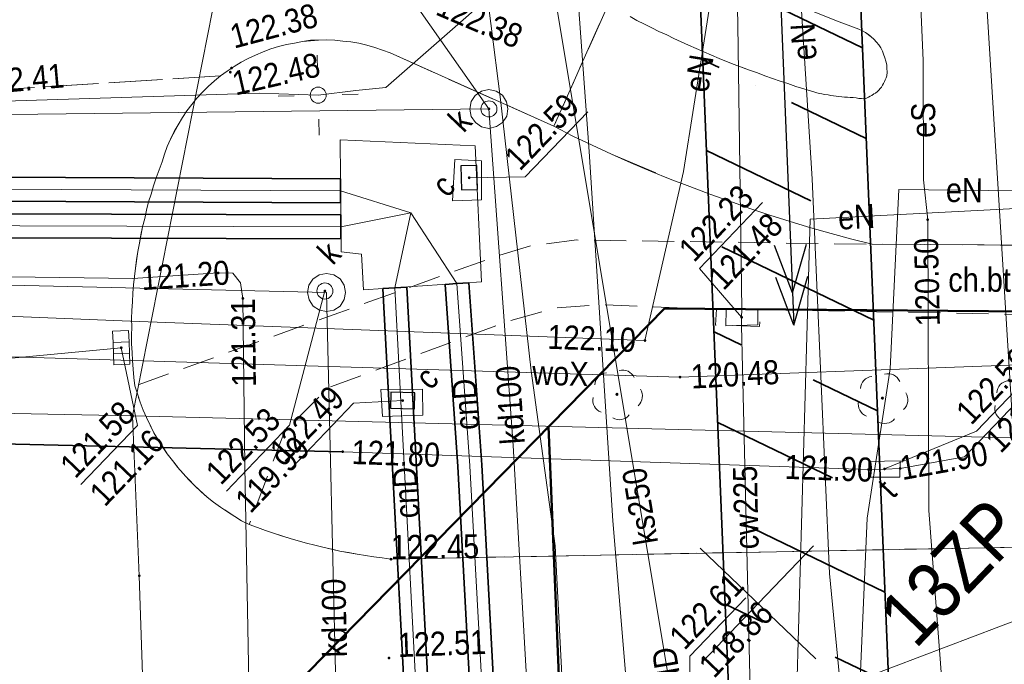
# Model space of a CAD drawing. Extents: x 0 to 6443539, y 0 to 5655063.
# Tile 32 of 64: x 6441127 to 6441157, y 5654613 to 5654633. Entities that reach past the tile are written whole.
import ezdxf
from ezdxf.enums import TextEntityAlignment as Align

# ---------------------------------------------------------------- set-up
doc = ezdxf.new("R2010")
doc.units = 0
doc.header["$MEASUREMENT"] = 0
for name, pattern in [('1.0_0.5', [1.5, 1, -0.5]), ('1.5_0.5', [2, 1.5, -0.5]), ('219-500', [0]), ('PRZER3-1', [4, 3, -1])]:
    doc.linetypes.add(name, pattern=pattern)
doc.layers.get('0').update_dxf_attribs({"color": 2, "linetype": 'CONTINUOUS', "lineweight": 5})
for name, color, linetype in [('203-punkt graniczny', 7, 'CONTINUOUS'), ('219-działka ewidencyjna', 7, 'CONTINUOUS'), ('chodnik', 7, 'CONTINUOUS'), ('chodnik-Atr17', 7, 'CONTINUOUS'), ('jezdnia', 7, 'CONTINUOUS'), ('komora podziemna', 7, 'CONTINUOUS'), ('kratka ściekowa', 7, 'CONTINUOUS'), ('krawężnik', 7, 'CONTINUOUS'), ('latarnia', 7, 'CONTINUOUS'), ('obudowa ochronna przewodu', 7, 'CONTINUOUS'), ('pikieta sztuczna', 7, 'CONTINUOUS'), ('pikieta sztuczna-Atr2', 7, 'CONTINUOUS'), ('przewód ciepłowniczy', 7, 'CONTINUOUS'), ('przewód ciepłowniczy-Atr1', 7, 'CONTINUOUS'), ('przewód elektroenergetyczny podziemny', 7, 'CONTINUOUS'), ('przewód elektroenergetyczny podziemny-Atr1', 7, 'CONTINUOUS'), ('przewód elektroenergetyczny średniego napięcia', 7, 'CONTINUOUS'), ('przewód gazowy', 7, 'CONTINUOUS'), ('przewód kanalizacyjny', 7, 'CONTINUOUS'), ('przewód kanalizacyjny-Atr1', 7, 'CONTINUOUS'), ('przewód telekomunikacyjny podziemny', 7, 'CONTINUOUS'), ('przewód wodociągowy', 7, 'CONTINUOUS'), ('przewód wodociągowy-Atr1', 7, 'CONTINUOUS'), ('rzedna', 7, 'CONTINUOUS'), ('rzedna-Atr2', 7, 'CONTINUOUS'), ('rzedna-Atr3', 7, 'CONTINUOUS'), ('właz do komory lub kanału', 7, 'CONTINUOUS'), ('właz do komory lub kanału - okrągły', 7, 'CONTINUOUS'), ('właz do komory lub kanału - okrągły-Atr17', 7, 'CONTINUOUS'), ('właz do komory lub kanału - prostokątny', 7, 'CONTINUOUS'), ('właz do komory lub kanału - prostokątny-Atr17', 7, 'CONTINUOUS'), ('właz do komory lub kanału-Atr17', 7, 'CONTINUOUS')]:
    doc.layers.add(name, color=color, linetype=linetype)
doc.layers.add('z - MPZT', color=121, linetype='PRZER3-1', lineweight=18)
doc.layers.add('z -kartowanie', color=1, linetype='CONTINUOUS', lineweight=5)
doc.styles.add('MapaZas', font='geodezja.shx', dxfattribs={"width": 0.9})
doc.linetypes.add('OLZ', pattern='A,3,-1,[36,msgB.shx,S=0.008,R=0,X=-0.5,Y=0],3', length=7)

# ---------------------------------------------------------------- blocks, each defined once
blk = doc.blocks.new('203')
at = {"linetype": 'Continuous', "lineweight": 0}
h = blk.add_hatch(color=0, dxfattribs=at)
edge = h.paths.add_edge_path()
edge.add_arc((0, 0), 0.045, 0, 360)
blk = doc.blocks.new('PW01')
at = {"linetype": 'Continuous', "lineweight": 13}
h = blk.add_hatch(color=0, dxfattribs=at)
edge = h.paths.add_edge_path()
edge.add_arc((0, 0), 0.045, 0, 360)
blk = doc.blocks.new('US05')
at = {"color": 0, "linetype": 'Continuous', "lineweight": 13}
for p, q in [((-0.525, -0.25), (-0.525, 0.25)), ((-0.525, 0.25), (-0.175, 0.25)), ((-0.175, -0.25), (-0.175, 0.25)), ((-0.175, 0.25), (0.175, 0.25)), ((0.175, -0.25), (0.175, 0.25)), ((0.175, 0.25), (0.525, 0.25)), ((0.525, -0.25), (0.525, 0.25)), ((-0.525, -0.25), (-0.175, -0.25)), ((-0.175, -0.25), (0.175, -0.25)), ((0.175, -0.25), (0.525, -0.25))]:
    blk.add_line(p, q, dxfattribs=at)
blk = doc.blocks.new('SUPWP')
at = {"color": 0, "linetype": 'Continuous'}
blk.add_lwpolyline([(-0.375, -0.25), (0.375, -0.25), (0.375, 0.25), (-0.375, 0.25)], close=True, dxfattribs=at)
blk = doc.blocks.new('US22')
at = {"color": 0, "linetype": 'Continuous', "lineweight": 13}
blk.add_circle((0, 0), 0.25, dxfattribs=at)
blk = doc.blocks.new('SM01')
at = {"color": 0, "linetype": 'Continuous', "lineweight": 13}
for p, q in [((-0.53, 0.531), (-0.883, 0.884)), ((0.531, 0.531), (0.884, 0.884)), ((-0.53, -0.53), (-0.883, -0.883)), ((0.531, -0.53), (0.884, -0.883))]:
    blk.add_line(p, q, dxfattribs=at)
blk.add_circle((0, 0), 0.25, dxfattribs=at)
blk = doc.blocks.new('SUEP2')
at = {"color": 0, "linetype": 'Continuous'}
for p, q in [((5.027, 0), (3.527, 0.5)), ((6.027, 0), (4.527, 0.5)), ((17.027, 0), (15.527, 0.5)), ((18.027, 0), (16.527, 0.5)), ((0, 0), (6.027, 0)), ((5.027, 0), (3.527, -0.5)), ((6.027, 0), (4.527, -0.5)), ((6.027, 0), (18.027, 0)), ((17.027, 0), (15.527, -0.5)), ((18.027, 0), (16.527, -0.5))]:
    blk.add_line(p, q, dxfattribs=at)
blk = doc.blocks.new('OP021')
at = {"linetype": 'Continuous', "lineweight": 13}
h = blk.add_hatch(color=0, dxfattribs=at)
edge = h.paths.add_edge_path()
edge.add_arc((0, 0), 0.05, 0, 360)
at = {"color": 0, "linetype": 'Continuous', "lineweight": 13}
for centre, start, end in [((0, 0.4), 49.272, 130.728), ((-0.38, 0.124), 121.308, 202.548), ((0.38, 0.124), 337.452, 58.692), ((-0.235, -0.324), 193.221, 274.871), ((0.235, -0.324), 265.129, 346.779)]:
    blk.add_arc(centre, 0.4, start, end, dxfattribs=at)

msp = doc.modelspace()

# ---------------------------------------------------------------- hatches: boundary and pattern name
at = {"layer": 'z - MPZT', "linetype": 'Continuous', "lineweight": 35}
h = msp.add_hatch(dxfattribs=at)
h.set_pattern_fill('ANSI36', color=0, scale=20, angle=109.2412)
h.set_pattern_definition([(154.241157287, (6070863.0215, -2908402.006), (-5.0267220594, -0.35027180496), [6.25, -1.25, 0, -1.25])])
h.paths.add_polyline_path([(6441110.278, 5654639.135), (6441111.013, 5654644.128), (6441152.573, 5654643.692), (6441154.577, 5654595.076), (6441149.565, 5654595.254), (6441147.773, 5654638.742)])

# ---------------------------------------------------------------- linework, layer by layer
at = {"color": 0, "lineweight": 13}
for p, q in [((6441151.602, 5654612.781), (6441147.991, 5654616.239)), ((6441151.602, 5654612.781), (6441147.991, 5654616.239)), ((6441151.602, 5654612.781), (6441147.991, 5654616.239)), ((6441151.602, 5654612.781), (6441147.991, 5654616.239)), ((6441149.797, 5654614.51), (6441151.526, 5654616.315)), ((6441149.797, 5654614.51), (6441151.526, 5654616.315)), ((6441148.068, 5654612.704), (6441149.797, 5654614.51)), ((6441148.068, 5654612.704), (6441149.797, 5654614.51))]:
    msp.add_line(p, q, dxfattribs=at)
at = {"layer": '219-działka ewidencyjna', "color": 0, "linetype": '219-500', "lineweight": 13, "flags": 128}
for points in [[(6441130.262, 5654620.367), (6441133.697, 5654637.777)], [(6441130.262, 5654620.367), (6441117.575, 5654620.623)], [(6441213.886, 5654618.282), (6441130.262, 5654620.367)], [(6441130.469, 5654615.378), (6441130.262, 5654620.367)], [(6441130.599, 5654611.364), (6441130.469, 5654615.378)]]:
    msp.add_lwpolyline(points, dxfattribs=at)
at = {"layer": 'chodnik', "color": 0, "linetype": '1.0_0.5', "lineweight": 13, "flags": 128}
msp.add_lwpolyline([(6441168.178, 5654625.637), (6441153.366, 5654625.726), (6441144.133, 5654625.859), (6441142.701, 5654625.679), (6441141.626, 5654625.352), (6441130.327, 5654621.302), (6441130.41, 5654621.056), (6441130.493, 5654620.796), (6441130.591, 5654620.551), (6441130.695, 5654620.313), (6441130.924, 5654619.844), (6441131.056, 5654619.62), (6441131.342, 5654619.181), (6441131.502, 5654618.972), (6441131.836, 5654618.569), (6441132.205, 5654618.188), (6441132.588, 5654617.836), (6441132.789, 5654617.67), (6441133.005, 5654617.519), (6441133.449, 5654617.232), (6441133.664, 5654617.095), (6441133.9, 5654616.98), (6441135.005, 5654619.869), (6441136.361, 5654621.242), (6441142.003, 5654623.33), (6441143.493, 5654623.744), (6441144.884, 5654623.838), (6441148.501, 5654623.697), (6441148.47, 5654623.202), (6441149.843, 5654623.161), (6441149.881, 5654623.692), (6441159.773, 5654623.496), (6441161.952, 5654621.492), (6441161.873, 5654616.348), (6441163.965, 5654616.408), (6441163.967, 5654621.515), (6441166.181, 5654623.479), (6441168.119, 5654623.45)], close=True, dxfattribs=at)
at = {"layer": 'jezdnia', "color": 0, "linetype": '1.5_0.5', "lineweight": 13}
for points in [[(6441117.719, 5654630.011), (6441133.01, 5654630.986), (6441133.219, 5654631.132), (6441133.428, 5654631.278), (6441133.651, 5654631.41), (6441133.875, 5654631.528), (6441134.099, 5654631.632), (6441134.337, 5654631.736), (6441134.576, 5654631.826), (6441134.822, 5654631.895), (6441135.068, 5654631.964), (6441135.315, 5654632.005), (6441135.568, 5654632.053), (6441136.069, 5654632.099), (6441136.324, 5654632.105), (6441136.579, 5654632.096), (6441136.827, 5654632.066), (6441137.082, 5654632.043), (6441137.331, 5654631.999), (6441137.579, 5654631.941), (6441137.828, 5654631.868), (6441138.071, 5654631.789), (6441138.306, 5654631.702), (6441143.42, 5654629.408), (6441145.113, 5654633.2)], [(6441145.113, 5654633.2), (6441143.42, 5654629.408), (6441144.013, 5654629.103), (6441144.614, 5654628.819), (6441145.221, 5654628.542), (6441147.048, 5654627.761), (6441147.669, 5654627.527), (6441148.296, 5654627.286), (6441148.916, 5654627.066), (6441149.544, 5654626.839), (6441150.164, 5654626.633), (6441150.804, 5654626.435), (6441151.445, 5654626.237), (6441152.079, 5654626.059), (6441152.726, 5654625.882), (6441153.366, 5654625.726), (6441168.178, 5654625.637)], [(6441151.547, 5654632.979), (6441152.246, 5654632.697), (6441152.945, 5654632.444), (6441153.059, 5654632.389), (6441153.159, 5654632.335), (6441153.332, 5654632.197), (6441153.418, 5654632.128), (6441153.498, 5654632.038), (6441153.571, 5654631.955), (6441153.629, 5654631.857), (6441153.681, 5654631.752), (6441153.718, 5654631.661), (6441153.763, 5654631.549), (6441153.787, 5654631.443), (6441153.817, 5654631.331), (6441153.82, 5654631.218), (6441153.83, 5654631.098), (6441153.818, 5654630.984), (6441153.798, 5654630.92), (6441153.771, 5654630.863), (6441153.744, 5654630.806), (6441153.717, 5654630.749), (6441153.69, 5654630.691), (6441153.649, 5654630.634), (6441153.614, 5654630.584), (6441153.566, 5654630.533), (6441153.524, 5654630.49), (6441153.469, 5654630.446), (6441153.413, 5654630.417), (6441153.357, 5654630.373), (6441153.301, 5654630.344), (6441153.245, 5654630.314), (6441153.182, 5654630.291), (6441153.119, 5654630.269), (6441152.942, 5654630.272), (6441152.864, 5654630.292), (6441152.765, 5654630.304), (6441152.673, 5654630.309), (6441152.587, 5654630.321), (6441152.503, 5654630.319), (6441152.417, 5654630.332), (6441152.325, 5654630.337), (6441152.24, 5654630.349), (6441152.155, 5654630.361), (6441152.07, 5654630.373), (6441151.985, 5654630.386), (6441151.878, 5654630.405), (6441151.793, 5654630.417), (6441151.708, 5654630.429), (6441151.466, 5654630.509), (6441151.224, 5654630.574), (6441150.975, 5654630.647), (6441150.732, 5654630.741), (6441150.49, 5654630.82), (6441150.248, 5654630.9), (6441150.006, 5654630.979), (6441149.777, 5654631.074), (6441149.528, 5654631.16), (6441149.05, 5654631.341), (6441148.808, 5654631.434), (6441148.579, 5654631.529), (6441148.344, 5654631.629), (6441148.101, 5654631.737), (6441147.865, 5654631.838), (6441147.63, 5654631.939), (6441147.401, 5654632.048), (6441147.166, 5654632.149), (6441146.944, 5654632.264), (6441146.701, 5654632.372), (6441146.479, 5654632.487), (6441146.251, 5654632.596), (6441146.015, 5654632.711), (6441145.8, 5654632.833)], [(6441161.873, 5654616.348), (6441138.33, 5654615.895), (6441138.061, 5654615.932), (6441137.791, 5654615.968), (6441137.536, 5654616.005), (6441137.273, 5654616.049), (6441136.733, 5654616.15), (6441136.207, 5654616.266), (6441135.951, 5654616.331), (6441135.695, 5654616.397), (6441135.432, 5654616.469), (6441135.183, 5654616.541), (6441134.663, 5654616.707), (6441134.414, 5654616.793), (6441134.157, 5654616.887), (6441133.9, 5654616.98), (6441133.664, 5654617.095), (6441133.449, 5654617.232), (6441133.22, 5654617.369), (6441133.005, 5654617.519), (6441132.789, 5654617.67), (6441132.588, 5654617.836), (6441132.393, 5654618.008), (6441132.205, 5654618.188), (6441132.017, 5654618.368), (6441131.836, 5654618.569), (6441131.662, 5654618.763), (6441131.502, 5654618.972), (6441131.342, 5654619.181), (6441131.056, 5654619.62), (6441130.924, 5654619.844), (6441130.813, 5654620.075), (6441130.695, 5654620.313), (6441130.591, 5654620.551), (6441130.493, 5654620.796), (6441130.41, 5654621.056), (6441130.327, 5654621.302), (6441130.3, 5654621.563), (6441130.273, 5654621.824), (6441130.253, 5654622.093), (6441130.248, 5654622.347), (6441130.228, 5654622.615), (6441130.222, 5654622.884), (6441130.231, 5654623.139), (6441130.225, 5654623.407), (6441130.233, 5654623.662), (6441130.256, 5654623.931), (6441130.271, 5654624.194), (6441130.287, 5654624.456), (6441130.346, 5654624.98), (6441130.427, 5654625.498), (6441130.471, 5654625.761), (6441130.573, 5654626.272), (6441130.638, 5654626.528), (6441130.696, 5654626.791), (6441130.761, 5654627.047), (6441130.841, 5654627.29), (6441130.913, 5654627.553), (6441130.993, 5654627.795), (6441131.086, 5654628.052), (6441131.18, 5654628.294), (6441131.259, 5654628.536), (6441131.339, 5654628.779), (6441131.447, 5654629.007), (6441131.685, 5654629.458), (6441131.815, 5654629.68), (6441131.959, 5654629.888), (6441132.268, 5654630.284), (6441132.448, 5654630.472), (6441132.621, 5654630.652), (6441132.815, 5654630.826), (6441133.01, 5654630.986), (6441117.719, 5654630.011)]]:
    msp.add_lwpolyline(points, dxfattribs=at)
at = {"layer": 'komora podziemna', "color": 0, "linetype": 'Continuous', "lineweight": 13, "flags": 128}
for points in [[(6441140.791, 5654629.945), (6441140.836, 5654630.18), (6441140.966, 5654630.373), (6441141.161, 5654630.505), (6441141.386, 5654630.552), (6441141.614, 5654630.501), (6441141.814, 5654630.378), (6441141.939, 5654630.175), (6441141.986, 5654629.95), (6441141.949, 5654629.723), (6441141.819, 5654629.529), (6441141.624, 5654629.397), (6441141.391, 5654629.343), (6441141.157, 5654629.387), (6441140.97, 5654629.525), (6441140.832, 5654629.713)], [(6441136.771, 5654625.487), (6441136.745, 5654628.988), (6441140.965, 5654628.796), (6441141.163, 5654624.55), (6441137.476, 5654624.3), (6441137.41, 5654625.416)], [(6441140.323, 5654628.372), (6441141.159, 5654628.334), (6441141.157, 5654627.117), (6441140.252, 5654627.083)], [(6441136.74, 5654624.645), (6441136.872, 5654624.45), (6441136.912, 5654624.217), (6441136.867, 5654623.997), (6441136.744, 5654623.796), (6441136.542, 5654623.672), (6441136.317, 5654623.624), (6441136.097, 5654623.669), (6441135.896, 5654623.792), (6441135.771, 5654623.994), (6441135.724, 5654624.22), (6441135.761, 5654624.447), (6441135.892, 5654624.641), (6441136.087, 5654624.772), (6441136.319, 5654624.813), (6441136.546, 5654624.775)], [(6441148.796, 5654623.18), (6441148.799, 5654623.675), (6441149.788, 5654623.711), (6441149.792, 5654623.209)], [(6441138.017, 5654621.193), (6441139.318, 5654621.207), (6441139.329, 5654620.394), (6441138.064, 5654620.345)]]:
    msp.add_lwpolyline(points, close=True, dxfattribs=at)
at = {"layer": 'krawężnik', "color": 0, "linetype": 'Continuous', "lineweight": 13, "flags": 128}
for points in [[(6441152.945, 5654632.444), (6441152.246, 5654632.697), (6441151.547, 5654632.979), (6441150.855, 5654633.254), (6441150.169, 5654633.55), (6441149.484, 5654633.847), (6441148.805, 5654634.164), (6441148.126, 5654634.482), (6441147.454, 5654634.807), (6441146.789, 5654635.153), (6441146.124, 5654635.5), (6441145.465, 5654635.867), (6441144.814, 5654636.228), (6441144.176, 5654636.603), (6441143.524, 5654636.992), (6441142.893, 5654637.389), (6441142.269, 5654637.793)], [(6441145.8, 5654632.833), (6441146.015, 5654632.711), (6441146.251, 5654632.596), (6441146.479, 5654632.487), (6441146.701, 5654632.372), (6441146.944, 5654632.264), (6441147.166, 5654632.149), (6441147.401, 5654632.048), (6441147.63, 5654631.939), (6441147.865, 5654631.838), (6441148.101, 5654631.737), (6441148.344, 5654631.629), (6441148.579, 5654631.529), (6441148.808, 5654631.434), (6441149.05, 5654631.341), (6441149.285, 5654631.254), (6441149.528, 5654631.16), (6441149.777, 5654631.074), (6441150.006, 5654630.979), (6441150.248, 5654630.9), (6441150.49, 5654630.82), (6441150.732, 5654630.741), (6441150.975, 5654630.647), (6441151.224, 5654630.574), (6441151.466, 5654630.509), (6441151.708, 5654630.429)], [(6441152.945, 5654632.444), (6441153.059, 5654632.389), (6441153.159, 5654632.335), (6441153.252, 5654632.273), (6441153.332, 5654632.197), (6441153.418, 5654632.128), (6441153.498, 5654632.038), (6441153.571, 5654631.955), (6441153.629, 5654631.857), (6441153.681, 5654631.752), (6441153.718, 5654631.661), (6441153.763, 5654631.549), (6441153.787, 5654631.443), (6441153.817, 5654631.331), (6441153.82, 5654631.218), (6441153.83, 5654631.098), (6441153.818, 5654630.984)], [(6441138.306, 5654631.702), (6441138.071, 5654631.789), (6441137.828, 5654631.868), (6441137.579, 5654631.941), (6441137.331, 5654631.999), (6441137.082, 5654632.043), (6441136.827, 5654632.066), (6441136.579, 5654632.096), (6441136.324, 5654632.105), (6441136.069, 5654632.099), (6441135.815, 5654632.094), (6441135.568, 5654632.053), (6441135.315, 5654632.005), (6441135.068, 5654631.964), (6441134.822, 5654631.895), (6441134.576, 5654631.826), (6441134.337, 5654631.736), (6441134.099, 5654631.632), (6441133.875, 5654631.528), (6441133.651, 5654631.41), (6441133.428, 5654631.278), (6441133.219, 5654631.132), (6441133.01, 5654630.986), (6441132.815, 5654630.826), (6441132.621, 5654630.652), (6441132.448, 5654630.472), (6441132.268, 5654630.284), (6441132.11, 5654630.09), (6441131.959, 5654629.888), (6441131.815, 5654629.68), (6441131.685, 5654629.458), (6441131.562, 5654629.243), (6441131.447, 5654629.007), (6441131.339, 5654628.779), (6441131.259, 5654628.536), (6441131.18, 5654628.294)], [(6441138.306, 5654631.702), (6441143.42, 5654629.408)], [(6441153.119, 5654630.269), (6441153.182, 5654630.291), (6441153.245, 5654630.314), (6441153.301, 5654630.344), (6441153.357, 5654630.373), (6441153.413, 5654630.417), (6441153.469, 5654630.446), (6441153.524, 5654630.49), (6441153.566, 5654630.533), (6441153.614, 5654630.584), (6441153.649, 5654630.634), (6441153.69, 5654630.691), (6441153.717, 5654630.749), (6441153.744, 5654630.806), (6441153.771, 5654630.863), (6441153.798, 5654630.92), (6441153.818, 5654630.984)], [(6441153.119, 5654630.269), (6441153.027, 5654630.274), (6441152.942, 5654630.272), (6441152.864, 5654630.292), (6441152.765, 5654630.304), (6441152.673, 5654630.309), (6441152.587, 5654630.321), (6441152.503, 5654630.319), (6441152.417, 5654630.332), (6441152.325, 5654630.337), (6441152.24, 5654630.349), (6441152.155, 5654630.361), (6441152.07, 5654630.373), (6441151.985, 5654630.386), (6441151.878, 5654630.405), (6441151.793, 5654630.417), (6441151.708, 5654630.429)], [(6441153.366, 5654625.726), (6441152.726, 5654625.882), (6441152.079, 5654626.059), (6441151.445, 5654626.237), (6441150.804, 5654626.435), (6441150.164, 5654626.633), (6441149.544, 5654626.839), (6441148.916, 5654627.066), (6441148.296, 5654627.286), (6441147.669, 5654627.527), (6441147.048, 5654627.761), (6441146.442, 5654628.009), (6441145.821, 5654628.272), (6441145.221, 5654628.542), (6441144.614, 5654628.819), (6441144.013, 5654629.103), (6441143.42, 5654629.408)], [(6441131.18, 5654628.294), (6441131.086, 5654628.052), (6441130.993, 5654627.795), (6441130.913, 5654627.553), (6441130.841, 5654627.29), (6441130.761, 5654627.047), (6441130.696, 5654626.791), (6441130.638, 5654626.528), (6441130.573, 5654626.272), (6441130.522, 5654626.017), (6441130.471, 5654625.761), (6441130.427, 5654625.498), (6441130.383, 5654625.236), (6441130.346, 5654624.98), (6441130.317, 5654624.718), (6441130.287, 5654624.456), (6441130.271, 5654624.194), (6441130.256, 5654623.931), (6441130.233, 5654623.662), (6441130.225, 5654623.407), (6441130.231, 5654623.139), (6441130.222, 5654622.884), (6441130.228, 5654622.615), (6441130.248, 5654622.347), (6441130.253, 5654622.093), (6441130.273, 5654621.824), (6441130.3, 5654621.563), (6441130.327, 5654621.302)], [(6441168.178, 5654625.637), (6441153.366, 5654625.726)], [(6441130.327, 5654621.302), (6441130.41, 5654621.056), (6441130.493, 5654620.796), (6441130.591, 5654620.551), (6441130.695, 5654620.313), (6441130.813, 5654620.075), (6441130.924, 5654619.844), (6441131.056, 5654619.62), (6441131.203, 5654619.397), (6441131.342, 5654619.181), (6441131.502, 5654618.972), (6441131.662, 5654618.763), (6441131.836, 5654618.569), (6441132.017, 5654618.368), (6441132.205, 5654618.188), (6441132.393, 5654618.008), (6441132.588, 5654617.836), (6441132.789, 5654617.67), (6441133.005, 5654617.519), (6441133.22, 5654617.369), (6441133.449, 5654617.232), (6441133.664, 5654617.095), (6441133.9, 5654616.98)], [(6441133.9, 5654616.98), (6441134.157, 5654616.887), (6441134.414, 5654616.793), (6441134.663, 5654616.707), (6441134.912, 5654616.62), (6441135.183, 5654616.541), (6441135.432, 5654616.469), (6441135.695, 5654616.397), (6441135.951, 5654616.331), (6441136.207, 5654616.266), (6441136.484, 5654616.209), (6441136.733, 5654616.15), (6441137.003, 5654616.1), (6441137.273, 5654616.049), (6441137.536, 5654616.005), (6441137.791, 5654615.968), (6441138.061, 5654615.932), (6441138.33, 5654615.895)], [(6441163.965, 5654616.408), (6441161.873, 5654616.348), (6441138.33, 5654615.895)]]:
    msp.add_lwpolyline(points, dxfattribs=at)
at = {"layer": 'obudowa ochronna przewodu', "color": 0, "lineweight": 35}
for p, q in [((6441136.753, 5654627.764), (6441091.314, 5654627.987)), ((6441136.753, 5654627.764), (6441136.751, 5654627.389)), ((6441136.75, 5654627.014), (6441090.602, 5654627.24)), ((6441136.75, 5654627.014), (6441136.751, 5654627.389)), ((6441090.146, 5654626.793), (6441136.763, 5654626.647)), ((6441136.763, 5654626.647), (6441136.762, 5654626.272)), ((6441136.76, 5654625.897), (6441136.762, 5654626.272)), ((6441089.813, 5654626.044), (6441136.76, 5654625.897)), ((6441140.019, 5654624.471), (6441140.393, 5654624.498)), ((6441140.019, 5654624.471), (6441140.418, 5654618.789)), ((6441140.767, 5654624.524), (6441140.393, 5654624.498)), ((6441140.767, 5654624.524), (6441141.166, 5654618.836)), ((6441138.076, 5654624.344), (6441138.451, 5654624.364)), ((6441138.076, 5654624.344), (6441138.42, 5654617.95)), ((6441138.825, 5654624.384), (6441138.451, 5654624.364)), ((6441138.825, 5654624.384), (6441139.169, 5654617.99)), ((6441140.418, 5654618.789), (6441140.814, 5654611.601)), ((6441141.166, 5654618.836), (6441141.563, 5654611.642)), ((6441138.42, 5654617.95), (6441138.757, 5654611.55)), ((6441139.169, 5654617.99), (6441139.506, 5654611.589))]:
    msp.add_line(p, q, dxfattribs=at)
at = {"layer": 'obudowa ochronna przewodu', "color": 0, "linetype": 'Continuous', "lineweight": 35, "flags": 128}
msp.add_lwpolyline([(6441136.822, 5654619.25), (6441117.695, 5654619.692)], dxfattribs=at)
at = {"layer": 'przewód ciepłowniczy', "color": 0, "linetype": 'Continuous', "lineweight": 13, "flags": 128}
for points in [[(6441266.215, 5654632.097), (6441200.423, 5654632.821), (6441200.251, 5654637.804), (6441195.883, 5654637.695), (6441195.832, 5654632.828), (6441158.001, 5654633.126), (6441151.083, 5654633.16), (6441149.154, 5654633.083), (6441149.165, 5654632.574), (6441149.287, 5654623.693), (6441149.285, 5654623.446)], [(6441139.131, 5654611.57), (6441138.451, 5654624.364), (6441138.952, 5654626.709)], [(6441141.188, 5654611.621), (6441140.792, 5654618.813), (6441140.393, 5654624.498), (6441138.952, 5654626.709)], [(6441149.551, 5654611.824), (6441149.284, 5654623.184), (6441149.285, 5654623.446)]]:
    msp.add_lwpolyline(points, dxfattribs=at)
at = {"layer": 'przewód ciepłowniczy', "color": 0, "linetype": 'Continuous', "lineweight": 13}
for points in [[(6441138.952, 5654626.709), (6441136.751, 5654627.389), (6441090.958, 5654627.614), (6441090.705, 5654632.411), (6441078.323, 5654632.652), (6441078.142, 5654627.605), (6441071.681, 5654627.784)], [(6441138.952, 5654626.709), (6441136.762, 5654626.272), (6441089.979, 5654626.418), (6441089.501, 5654626.946), (6441089.386, 5654630.932), (6441088.897, 5654631.318), (6441080.124, 5654631.453), (6441079.457, 5654630.915), (6441079.168, 5654626.927), (6441078.59, 5654626.539), (6441071.681, 5654626.668)]]:
    msp.add_lwpolyline(points, dxfattribs=at)
at = {"layer": 'przewód elektroenergetyczny podziemny', "color": 0, "linetype": 'Continuous', "lineweight": 13}
for points in [[(6441143.268, 5654672.96), (6441143.325, 5654670.343), (6441143.508, 5654661.57), (6441143.771, 5654649.453), (6441143.884, 5654637.34), (6441144.526, 5654628.626), (6441145.264, 5654617.092), (6441146.393, 5654603.494), (6441147.163, 5654591.806), (6441146.83, 5654580.079), (6441146.554, 5654563.091), (6441146.236, 5654556.737)], [(6441133.705, 5654624.035), (6441133.769, 5654618.781), (6441133.964, 5654608.155), (6441134.156, 5654605.16), (6441134.88, 5654592.657), (6441135.573, 5654572.762), (6441135.748, 5654556.737)]]:
    msp.add_lwpolyline(points, dxfattribs=at)
at = {"layer": 'przewód elektroenergetyczny podziemny', "color": 0, "linetype": 'Continuous', "lineweight": 13, "flags": 128}
for points in [[(6441154.222, 5654648.236), (6441154.953, 5654631.461), (6441154.97, 5654627.735), (6441155.096, 5654626.492), (6441155.13, 5654617.419), (6441155.553, 5654611.961)], [(6441118.456, 5654623.407), (6441119.098, 5654623.775), (6441130.191, 5654623.329), (6441146.266, 5654622.722), (6441147.468, 5654627.996), (6441148.438, 5654634.128), (6441149.164, 5654638.805), (6441149.529, 5654638.94), (6441152.075, 5654637.956), (6441154.419, 5654638.827), (6441163.155, 5654647.242), (6441167.499, 5654646.862), (6441167.509, 5654646.424), (6441167.754, 5654646.217)], [(6441165.131, 5654641.584), (6441165.008, 5654644.304), (6441162.011, 5654643.921), (6441150.951, 5654636.304), (6441151.49, 5654627.772), (6441152.026, 5654615.449), (6441152.378, 5654611.899)], [(6441152.979, 5654611.905), (6441153.205, 5654617.172), (6441153.924, 5654621.842), (6441154.199, 5654627.435), (6441159.774, 5654627.372), (6441160.77, 5654628.398), (6441163.28, 5654639.853), (6441162.261, 5654640.539), (6441162.092, 5654641.461), (6441163.19, 5654642.03), (6441165.131, 5654641.584)], [(6441165.131, 5654641.584), (6441158.455, 5654626.876), (6441151.425, 5654626.505), (6441151.014, 5654611.862)], [(6441148.606, 5654639.755), (6441138.167, 5654630.617), (6441137.235, 5654630.526), (6441136.057, 5654630.38), (6441134.217, 5654630.439), (6441115.006, 5654629.839)], [(6441132.931, 5654624.831), (6441130.268, 5654624.653), (6441117.293, 5654624.839), (6441111.723, 5654624.994)], [(6441133.705, 5654624.035), (6441133.631, 5654624.521), (6441133.391, 5654624.82), (6441132.931, 5654624.831)]]:
    msp.add_lwpolyline(points, dxfattribs=at)
at = {"layer": 'przewód gazowy', "color": 0, "linetype": 'Continuous', "lineweight": 13, "flags": 128}
msp.add_lwpolyline([(6441151.493, 5654652.428), (6441152.458, 5654648.389), (6441147.784, 5654645.692), (6441143.293, 5654640.814), (6441140.842, 5654637.373), (6441141.754, 5654630.242), (6441142.715, 5654621.775), (6441143.463, 5654616.31), (6441143.698, 5654611.683)], dxfattribs=at)
at = {"layer": 'przewód kanalizacyjny', "color": 0, "linetype": 'Continuous', "lineweight": 13, "flags": 128}
for points in [[(6441141.403, 5654645.794), (6441147.07, 5654611.763)], [(6441141.392, 5654629.951), (6441092.949, 5654629.376)], [(6441142.595, 5654611.659), (6441142.143, 5654619.443), (6441141.392, 5654629.951)], [(6441136.318, 5654624.218), (6441084.265, 5654625.425)], [(6441136.318, 5654624.218), (6441136.622, 5654611.508)], [(6441129.905, 5654622.495), (6441120.517, 5654621.613)]]:
    msp.add_lwpolyline(points, dxfattribs=at)
at = {"layer": 'przewód telekomunikacyjny podziemny', "color": 0, "linetype": 'Continuous', "lineweight": 13}
msp.add_lwpolyline([(6441071.681, 5654605.816), (6441072.551, 5654606.223), (6441079.734, 5654606.018), (6441080.405, 5654608.02), (6441081.409, 5654609.053), (6441083.485, 5654611.482), (6441084.895, 5654612.983), (6441094.344, 5654613.004), (6441103.102, 5654612.925), (6441104.414, 5654613.067), (6441116.597, 5654619.427), (6441117.695, 5654619.692), (6441136.822, 5654619.25), (6441153.25, 5654618.694), (6441153.744, 5654618.704), (6441154.239, 5654618.729), (6441156.247, 5654619.091), (6441159.498, 5654622.486)], dxfattribs=at)
at = {"layer": 'przewód wodociągowy', "color": 0, "linetype": 'Continuous', "lineweight": 13, "flags": 128}
for points in [[(6441158.105, 5654612.009), (6441158.08, 5654614.802), (6441156.838, 5654634.876), (6441155.893, 5654648.463), (6441156.267, 5654662.879)], [(6441156.824, 5654662), (6441156.918, 5654661.231), (6441158.184, 5654635.11), (6441158.819, 5654619.522), (6441158.965, 5654614.411), (6441152.385, 5654611.906)], [(6441147.359, 5654621.579), (6441165.663, 5654622.244), (6441165.736, 5654623.13), (6441166.544, 5654635.108), (6441166.817, 5654639.499), (6441169.674, 5654639.518)], [(6441147.359, 5654621.579), (6441106.615, 5654622.811)]]:
    msp.add_lwpolyline(points, dxfattribs=at)
at = {"layer": 'rzedna-Atr2', "color": 0, "lineweight": 13, "flags": 128}
for points in [[(6441141.392, 5654629.951), (6441138.042, 5654634.723), (6441139.77, 5654636.528)], [(6441140.774, 5654627.802), (6441142.528, 5654627.826), (6441144.479, 5654629.864)], [(6441149.285, 5654623.446), (6441147.965, 5654624.973), (6441149.938, 5654627.034)], [(6441136.267, 5654624.267), (6441135.163, 5654620.077), (6441133.189, 5654618.016)], [(6441129.905, 5654622.495), (6441130.41, 5654620.073), (6441128.639, 5654618.223)], [(6441153.751, 5654618.712), (6441156.626, 5654619.891), (6441158.577, 5654621.93)], [(6441138.697, 5654620.847), (6441137.164, 5654620.764), (6441135.19, 5654618.703)], [(6441147.654, 5654608.282), (6441147.668, 5654612.865), (6441149.418, 5654614.692)]]:
    msp.add_lwpolyline(points, dxfattribs=at)
at = {"layer": 'właz do komory lub kanału', "color": 0, "linetype": 'Continuous', "lineweight": 13, "flags": 128}
msp.add_lwpolyline([(6441153.258, 5654618.948), (6441154.241, 5654618.963), (6441154.231, 5654618.46), (6441153.248, 5654618.46)], close=True, dxfattribs=at)
at = {"layer": 'z - MPZT', "color": 0, "linetype": 'Continuous', "lineweight": 50}
for p, q in [((6441130.765, 5654607.3), (6441146.877, 5654623.725)), ((6441146.877, 5654623.725), (6441234.269, 5654623))]:
    msp.add_line(p, q, dxfattribs=at)
at = {"layer": 'z - MPZT', "color": 0, "linetype": 'Continuous', "lineweight": 35}
msp.add_lwpolyline([(6441110.278, 5654639.135), (6441111.013, 5654644.128), (6441152.573, 5654643.692), (6441154.577, 5654595.076), (6441149.565, 5654595.254), (6441147.773, 5654638.742), (6441110.278, 5654639.135)], dxfattribs=at)
at = {"layer": 'z - MPZT', "color": 0, "linetype": 'Continuous', "lineweight": 50}
msp.add_lwpolyline([(6441144.267, 5654595.442), (6441143.255, 5654620.033)], dxfattribs=at)

# ---------------------------------------------------------------- block references
at = {"layer": '203-punkt graniczny', "color": 0, "linetype": 'Continuous', "lineweight": 13, "rotation": 46.24115728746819}
for p in [(6441130.262, 5654620.367), (6441130.469, 5654615.378)]:
    msp.add_blockref('203', p, dxfattribs=at)
at = {"layer": 'kratka ściekowa', "color": 0, "linetype": 'Continuous', "lineweight": 13, "rotation": 92.3211572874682}
msp.add_blockref('US05', (6441129.905, 5654622.495), dxfattribs=at)
at = {"layer": 'latarnia', "color": 0, "linetype": 'Continuous', "lineweight": 13, "rotation": 46.24115728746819}
msp.add_blockref('SM01', (6441136.057, 5654630.38), dxfattribs=at)
at = {"layer": 'pikieta sztuczna', "color": 0, "linetype": 'Continuous', "lineweight": 13, "rotation": 46.24115728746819}
for p in [(6441133.312, 5654631.099), (6441133.351, 5654631.227), (6441138.33, 5654615.895), (6441138.27, 5654612.81)]:
    msp.add_blockref('PW01', p, dxfattribs=at)
at = {"layer": 'przewód elektroenergetyczny średniego napięcia', "color": 0, "linetype": 'Continuous', "lineweight": 13, "rotation": 272.3601572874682}
msp.add_blockref('SUEP2', (6441150.173, 5654641.217), dxfattribs=at)
at = {"layer": 'rzedna', "color": 0, "linetype": 'Continuous', "lineweight": 13, "rotation": 46.24115728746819}
for p in [(6441141.392, 5654629.951), (6441140.774, 5654627.802), (6441155.096, 5654626.492), (6441132.931, 5654624.831), (6441133.705, 5654624.035), (6441136.267, 5654624.267), (6441149.285, 5654623.446), (6441129.905, 5654622.495), (6441146.266, 5654622.722), (6441147.359, 5654621.579), (6441138.697, 5654620.847), (6441136.822, 5654619.25), (6441153.25, 5654618.694), (6441153.751, 5654618.712), (6441154.239, 5654618.729)]:
    msp.add_blockref('PW01', p, dxfattribs=at)
at = {"layer": 'właz do komory lub kanału - okrągły', "color": 0, "linetype": 'Continuous', "lineweight": 13, "rotation": 46.24115728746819}
for p in [(6441141.392, 5654629.951), (6441136.267, 5654624.267)]:
    msp.add_blockref('US22', p, dxfattribs=at)
at = {"layer": 'właz do komory lub kanału - prostokątny', "color": 0, "linetype": 'Continuous', "lineweight": 13}
for p, rotation in [((6441140.774, 5654627.802), 270.9211572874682), ((6441138.697, 5654620.847), 357.9711572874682)]:
    msp.add_blockref('SUPWP', p, dxfattribs=dict(at, rotation=rotation))
at = {"layer": 'z -kartowanie', "color": 0, "linetype": 'Continuous', "lineweight": 18, "rotation": 46.24115728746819}
for p in [(6441145.39, 5654621.041), (6441153.682, 5654620.924), (6441157.943, 5654620.79)]:
    msp.add_blockref('OP021', p, dxfattribs=at)

# ---------------------------------------------------------------- texts
at = {"layer": 'chodnik-Atr17', "color": 0, "lineweight": 13, "style": 'MapaZas', "width": 0.9}
msp.add_text('ch.bt', height=0.75, rotation=359.9782, dxfattribs=at).set_placement((6441155.739, 5654624.243))
at = {"layer": 'pikieta sztuczna-Atr2', "color": 0, "lineweight": 13, "style": 'MapaZas', "width": 0.9}
for s, rotation, p in [('122.38', 336.8112, (6441139.984, 5654633.598)), ('122.48', 12.9312, (6441133.312, 5654631.099))]:
    msp.add_text(s, height=0.75, rotation=rotation, dxfattribs=at).set_placement(p, align=Align.TOP_LEFT)
for s, rotation, p in [('122.38', 14.8482, (6441133.43, 5654631.83)), ('122.41', 5.0552, (6441125.399, 5654630.383)), ('122.45', 0.6322, (6441138.33, 5654615.895)), ('122.51', 2.1362, (6441138.559, 5654612.837))]:
    msp.add_text(s, height=0.75, rotation=rotation, dxfattribs=at).set_placement(p)
at = {"layer": 'przewód ciepłowniczy-Atr1', "color": 0, "lineweight": 13, "style": 'MapaZas', "width": 0.9}
for s, rotation, p in [('cnD', 94.0102, (6441140.659, 5654620.727)), ('cnD', 93.0442, (6441138.794, 5654617.97)), ('cw225', 91.3482, (6441149.414, 5654617.507))]:
    msp.add_text(s, height=0.75, rotation=rotation, dxfattribs=at).set_placement(p, align=Align.MIDDLE_CENTER)
at = {"layer": 'przewód elektroenergetyczny podziemny-Atr1', "color": 0, "lineweight": 13, "style": 'MapaZas', "width": 0.9}
for s, rotation, p in [('eN', 93.6112, (6441151.22, 5654632.045)), ('eN', 81.0062, (6441147.953, 5654631.062)), ('eS', 90.2622, (6441154.958, 5654629.601)), ('eN', 359.3502, (6441156.243, 5654627.416)), ('eN', 3.0212, (6441152.873, 5654626.586))]:
    msp.add_text(s, height=0.75, rotation=rotation, dxfattribs=at).set_placement(p, align=Align.MIDDLE_CENTER)
at = {"layer": 'przewód kanalizacyjny-Atr1', "color": 0, "lineweight": 13, "style": 'MapaZas', "width": 0.9}
for s, rotation, p in [('kd100', 94.0902, (6441142.052, 5654620.707)), ('ks250', 99.4512, (6441146.11, 5654617.542)), ('kd100', 91.3712, (6441136.559, 5654614.06))]:
    msp.add_text(s, height=0.75, rotation=rotation, dxfattribs=at).set_placement(p, align=Align.MIDDLE_CENTER)
msp.add_text('kdD', height=0.75, rotation=99.5312, dxfattribs=at).set_placement((6441147.103, 5654611.551), align=Align.MIDDLE_LEFT)
at = {"layer": 'przewód wodociągowy-Atr1', "color": 0, "lineweight": 13, "style": 'MapaZas', "width": 0.9}
msp.add_text('woX', height=0.75, rotation=358.2712, dxfattribs=at).set_placement((6441143.622, 5654621.696), align=Align.MIDDLE_CENTER)
at = {"layer": 'rzedna-Atr2', "color": 0, "lineweight": 13, "style": 'MapaZas', "width": 0.9}
for s, p in [('122.59', (6441142.522, 5654627.831)), ('122.23', (6441147.96, 5654624.978)), ('122.56', (6441156.62, 5654619.897)), ('122.49', (6441135.184, 5654618.708)), ('121.58', (6441128.634, 5654618.228)), ('122.53', (6441133.183, 5654618.021)), ('122.61', (6441147.662, 5654612.871))]:
    msp.add_text(s, height=0.75, rotation=46.2412, dxfattribs=at).set_placement(p, align=Align.BOTTOM_LEFT)
for s, rotation, p in [('120.50', 91.2862, (6441155.479, 5654623.177)), ('120.48', 3.1222, (6441147.721, 5654621.219))]:
    msp.add_text(s, height=0.75, rotation=rotation, dxfattribs=at).set_placement(p)
for s, rotation, p in [('121.20', 3.8212, (6441130.53, 5654624.666)), ('122.10', 357.8382, (6441143.223, 5654622.84)), ('121.80', 358.0602, (6441137.105, 5654619.242)), ('121.90', 10.2132, (6441154.239, 5654618.729)), ('121.90', 358.0592, (6441150.631, 5654618.778))]:
    msp.add_text(s, height=0.75, rotation=rotation, dxfattribs=at).set_placement(p, align=Align.MIDDLE_LEFT)
msp.add_text('121.31', height=0.75, rotation=90.7012, dxfattribs=at).set_placement((6441133.705, 5654624.035), align=Align.MIDDLE_RIGHT)
at = {"layer": 'rzedna-Atr3', "color": 0, "lineweight": 13, "style": 'MapaZas', "width": 0.9}
for s, p in [('121.48', (6441148.88, 5654624.096)), ('121.70', (6441157.541, 5654619.014)), ('121.16', (6441129.555, 5654617.346)), ('119.99', (6441134.105, 5654617.139)), ('118.86', (6441148.583, 5654611.989))]:
    msp.add_text(s, height=0.75, rotation=46.2412, dxfattribs=at).set_placement(p, align=Align.BOTTOM_LEFT)
at = {"layer": 'właz do komory lub kanału - okrągły-Atr17', "color": 0, "lineweight": 13, "style": 'MapaZas', "width": 0.9}
for p in [(6441140.596, 5654629.177), (6441136.512, 5654625.043)]:
    msp.add_text('k', height=0.75, rotation=46.2412, dxfattribs=at).set_placement(p)
at = {"layer": 'właz do komory lub kanału - prostokątny-Atr17', "color": 0, "lineweight": 13, "style": 'MapaZas', "width": 0.9}
for p in [(6441140.081, 5654627.15), (6441139.56, 5654621.141)]:
    msp.add_text('c', height=0.75, rotation=46.2412, dxfattribs=at).set_placement(p)
at = {"layer": 'właz do komory lub kanału-Atr17', "color": 0, "lineweight": 13, "style": 'MapaZas', "width": 0.9}
msp.add_text('t', height=0.75, rotation=46.2412, dxfattribs=at).set_placement((6441154.006, 5654617.748))
at = {"layer": 'z - MPZT', "color": 0, "linetype": 'OLZ', "lineweight": 35, "style": 'MapaZas', "width": 0.9}
msp.add_text('13ZP', height=1.75, rotation=46.201, dxfattribs=at).set_placement((6441155.825, 5654615.488), align=Align.MIDDLE)

doc.saveas('drawing.dxf')
